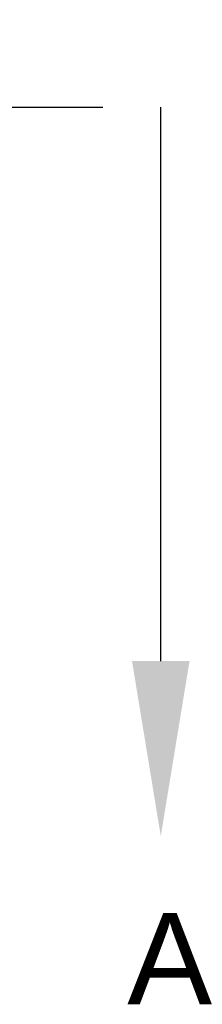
# Model space of a CAD drawing. Header units: inches. Extents: x 170 to 288, y 234 to 248.
# Tile 75 of 256: x 182.502 to 182.69, y 240.224 to 241.236. Entities that reach past the tile are written whole.
import ezdxf
from ezdxf import colors
from ezdxf.entities.mleader import LeaderData, LeaderLine
from ezdxf.math import Vec2, Vec3

# ---------------------------------------------------------------- set-up
doc = ezdxf.new("R2010")
doc.units = ezdxf.units.IN
doc.header["$LTSCALE"] = 0.25
doc.header["$MEASUREMENT"] = 0
doc.linetypes.add('CENTER', pattern=[2, 1.25, -0.25, 0.25, -0.25])
doc.layers.add('SECTION CUTS', color=6, linetype='CENTER')
doc.styles.add('ARIAL', font='arial.ttf', dxfattribs={"height": 0.09375})
doc.styles.get("Standard").update_dxf_attribs({"font": 'romans.shx'})

msp = doc.modelspace()

# ---------------------------------------------------------------- linework, layer by layer
at = {"layer": 'SECTION CUTS'}
msp.add_line((176.56249, 241.14607), (182.64706, 241.14607), dxfattribs=at)

# ---------------------------------------------------------------- texts
at = {"layer": 'SECTION CUTS', "style": 'ARIAL'}
msp.add_text('A', height=0.09375, dxfattribs=at).set_placement((182.61258, 240.22364))

# ---------------------------------------------------------------- leaders
at = {"layer": 'SECTION CUTS'}
ml = msp.add_multileader_mtext('Standard', dxfattribs=at)
ml.set_content('', color=256)
ml.set_leader_properties()
ml.build(insert=Vec2(0, 0))
ml.multileader.update_dxf_attribs({"dogleg_length": 0, "arrow_head_size": 0.18})
ctx = ml.context
ctx.base_point, ctx.char_height, ctx.arrow_head_size, ctx.landing_gap_size, ctx.plane_origin = Vec3(182.64706, 241.14607), 0.18, 0.18, 0, Vec3(182.64706, 240.39655)
notes = []
notes.append((ctx, [(0, (1, 1, 0), (182.64706, 241.14607), (1, 0), 0, [(0, [(182.64706, 240.39655)], 0, [])])]))
ctx.mtext.insert, ctx.mtext.flow_direction = Vec3(182.64706, 241.23607), 5
for ctx, leaders in notes:
    for number, flags, end, landing, length, lines in leaders:
        leader = LeaderData()
        leader.index, (leader.has_last_leader_line, leader.has_dogleg_vector, leader.attachment_direction) = number, flags
        leader.last_leader_point, leader.dogleg_vector, leader.dogleg_length = Vec3(end), Vec3(landing), length
        for number, points, colour, breaks in lines:
            line = LeaderLine()
            line.index, line.vertices, line.color, line.breaks = number, Vec3.list(points), colors.encode_raw_color(colour), breaks
            leader.lines.append(line)
        ctx.leaders.append(leader)

doc.saveas('drawing.dxf')
